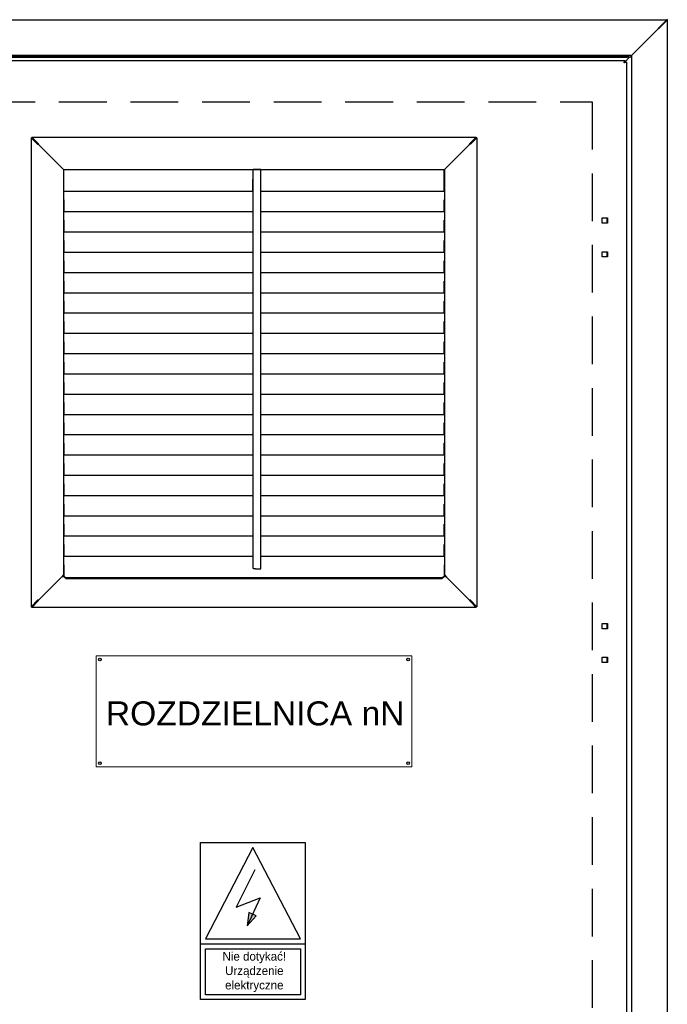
# Model space of a CAD drawing. Header units: millimetres. Extents: x 11359 to 209982, y 9392 to 44475.
# Tile 17 of 32: x 143215 to 144076, y 37261 to 38572. Entities that reach past the tile are written whole.
import ezdxf

# ---------------------------------------------------------------- set-up
doc = ezdxf.new("R2010")
doc.units = ezdxf.units.MM
doc.linetypes.add('DASHED', pattern=[19.05, 12.7, -6.35])
for name, color, linetype in [('Aparatura', 7, 'Continuous'), ('Rzeczywiste światło', 1, 'Continuous'), ('stolarka', 7, 'Continuous')]:
    doc.layers.add(name, color=color, linetype=linetype)
doc.layers.add('niedrukowalna', color=6, linetype='Continuous', plot=False)
doc.layers.add('Tekst', color=7, linetype='Continuous', lineweight=13)
doc.styles.add('Arial', font='arial.ttf')

# ---------------------------------------------------------------- blocks, each defined once
blk = doc.blocks.new('Tabliczka_RozdzielnicanN')
at = {"color": 7}
for centre in [(111274, 78961.2), (111684, 78961.2), (111274, 78823.2), (111684, 78823.2)]:
    blk.add_circle(centre, 1.75, dxfattribs=at)
at = {"layer": 'Aparatura', "lineweight": 5}
blk.add_lwpolyline([(111269, 78818.2), (111689, 78818.2), (111689, 78966.2), (111269, 78966.2)], close=True, dxfattribs=at)
at = {"layer": 'Tekst', "color": 4, "lineweight": 35, "insert": (111281.9, 78819.1), "char_height": 50, "attachment_point": 7, "style": 'Arial'}
blk.add_mtext('{\\C7;\\H0.64x;ROZDZIELNICA nN\\H1.015625x;\\P}\\H0.65x;\\P', dxfattribs=at)
blk = doc.blocks.new('WA2-01-001-0142-ROZDZIELNICA nN')
at = {"color": 1}
blk.add_blockref('Tabliczka_RozdzielnicanN', (-111479, -78892.2), dxfattribs=at)
blk = doc.blocks.new('D_1900x900_1s_p_zal_gor_dol_front_WA2-03-500-0012-31-RAL-04')
blk.add_point((550, 2100))
at = {"layer": 'niedrukowalna', "linetype": 'Continuous'}
for centre in [(-205, 1248), (205, 1248), (-205, 1110), (205, 1110)]:
    blk.add_circle(centre, 1.75, dxfattribs=at)
at = {"layer": 'Rzeczywiste światło', "linetype": 'DASHED', "ltscale": 5}
blk.add_lwpolyline([(-450, 90.5), (-450, 1990.5), (450, 1990.5), (450, 90.5)], close=True, dxfattribs=at)
at = {"layer": 'stolarka', "color": 0, "linetype": 'Continuous'}
for p, q in [((-549.5, 2100), (549.5, 2100)), ((538.2, 2088.7), (549.5, 2100)), ((538.2, 2088.2), (549.5, 2099.5)), ((538.2, 2088.2), (549.5, 2099.5)), ((538.7, 2088.2), (550, 2099.5)), ((549.5, 2100), (549.5, 2099.5)), ((550, 2099.5), (549.5, 2099.5)), ((550, 2099.5), (550, 0.5)), ((505.3, 2055.3), (538, 2088)), ((505.3, 2055.3), (538, 2088)), ((538, 2088), (538.2, 2088.7)), ((538, 2088), (538.7, 2088.2)), ((538.2, 2088.7), (538.2, 2088.2)), ((538.7, 2088.2), (538.2, 2088.2)), ((501.5, 2052.5), (-501.5, 2052.5)), ((496.5, 2051.6), (-496.5, 2051.6)), ((496.5, 2049.6), (-496.5, 2049.6)), ((492.7, 2042.7), (499.9, 2049.9)), ((492.7, 2042.7), (499.9, 2049.9)), ((496.5, 2051.6), (501.5, 2052.1)), ((496.5, 2049.6), (496.5, 2051.6)), ((501.5, 2050.1), (496.5, 2049.6)), ((501.5, 2052.5), (502.5, 2052.5)), ((501.5, 2052.5), (501.5, 2052.5)), ((501.5, 2052.5), (501.5, 2052.1)), ((501.5, 2052.1), (501.5, 2050.1)), ((501.5, 2051.5), (501.7, 2051.7)), ((501.5, 2051.5), (501.7, 2051.7)), ((501.7, 2051.7), (502.5, 2052.5)), ((501.7, 2051.7), (502.5, 2052.5)), ((502.5, 2052.5), (505.3, 2055.3)), ((502.5, 2052.5), (505.3, 2055.3)), ((502.5, 2052.5), (502.5, 47.5)), ((-493.5, 2045.5), (493.5, 2045.5)), ((493.5, 2045.5), (493.5, 2043.5)), ((495.5, 2043.5), (493.5, 2043.5)), ((495.5, 2043.5), (495.5, 56.5)), ((-296.6, 1942.7), (-296.6, 1318.3)), ((-296.6, 1942.7), (-295.7, 1942.7)), ((-296.6, 1942.7), (-288.1, 1934.2)), ((-295.7, 1943.6), (295.7, 1943.6)), ((-295.7, 1943.6), (-295.7, 1942.7)), ((-295.7, 1943.6), (-287.2, 1935.1)), ((-295.7, 1942.7), (-287.2, 1934.2)), ((-295.7, 1942.7), (-287.2, 1934.2)), ((287.2, 1935.1), (295.7, 1943.6)), ((295.7, 1942.7), (287.2, 1934.2)), ((287.2, 1934.2), (295.7, 1942.7)), ((296.6, 1942.7), (288.1, 1934.2)), ((295.7, 1943.6), (295.7, 1942.7)), ((296.6, 1942.7), (295.7, 1942.7)), ((296.6, 1942.7), (296.6, 1318.3)), ((-288.1, 1934.2), (-287.2, 1934.2)), ((-288.1, 1934.2), (-286.9, 1933.9)), ((-287.2, 1935.1), (-287.2, 1934.2)), ((-287.2, 1935.1), (-286.9, 1933.9)), ((-286.9, 1933.9), (-256.3, 1903.3)), ((-286.9, 1933.9), (-256.3, 1903.3)), ((286.9, 1933.9), (256.3, 1903.3)), ((256.3, 1903.3), (286.9, 1933.9)), ((286.9, 1933.9), (287.2, 1935.1)), ((288.1, 1934.2), (286.9, 1933.9)), ((287.2, 1935.1), (287.2, 1934.2)), ((288.1, 1934.2), (287.2, 1934.2)), ((-256.3, 1903.3), (-253.5, 1900.5)), ((-256.3, 1903.3), (-253.5, 1900.5)), ((256.3, 1903.3), (253.5, 1900.5)), ((253.5, 1900.5), (256.3, 1903.3)), ((-253.5, 1900.5), (-253.5, 1360.5)), ((-253.5, 1900.5), (253.5, 1900.5)), ((-253, 1899.8), (-253, 1900.5)), ((-253, 1882.9), (-253, 1899.8)), ((-1, 1900.5), (-1, 1900.5)), ((-1, 1369.6), (-1, 1900.5)), ((1.8, 1900.5), (-1, 1900.5)), ((1, 1900.5), (1, 1900.5)), ((9, 1900.5), (1.8, 1900.5)), ((9, 1368.8), (9, 1900.5)), ((253, 1899.8), (253, 1900.5)), ((253, 1882.9), (253, 1899.8)), ((253.5, 1900.5), (253.5, 1360.5)), ((-253, 1882.7), (-253.5, 1882.7)), ((-253, 1880.8), (-253, 1882.9)), ((-253, 1871), (-253, 1880.8)), ((-1.5, 1887.1), (-1, 1887.1)), ((-1.5, 1882.9), (-1.5, 1887.1)), ((-1.5, 1885.6), (-1, 1885.6)), ((-1.5, 1880.8), (-1.5, 1882.9)), ((-1, 1882.7), (-1.5, 1882.7)), ((-1.5, 1871), (-1.5, 1880.8)), ((253, 1880.8), (253, 1882.9)), ((253.5, 1882.7), (253, 1882.7)), ((253, 1871), (253, 1880.8)), ((-1.5, 1871), (-253, 1871)), ((253, 1871), (9, 1871)), ((-253.5, 1860), (-253, 1860)), ((-253.5, 1858.5), (-253, 1858.5)), ((-253, 1855.7), (-253.5, 1855.7)), ((-253, 1860), (-253, 1855.8)), ((-253, 1855.8), (-253, 1853.7)), ((-253, 1853.7), (-253, 1844)), ((-1, 1860), (-1.5, 1860)), ((-1.5, 1860), (-1.5, 1855.8)), ((-1, 1858.5), (-1.5, 1858.5)), ((-1.5, 1855.8), (-1.5, 1853.7)), ((-1, 1855.7), (-1.5, 1855.7)), ((-1.5, 1853.7), (-1.5, 1844)), ((253, 1860), (253.5, 1860)), ((253, 1855.8), (253, 1860)), ((253, 1858.5), (253.5, 1858.5)), ((253, 1853.7), (253, 1855.8)), ((253.5, 1855.7), (253, 1855.7)), ((253, 1844), (253, 1853.7)), ((-1.5, 1844), (-253, 1844)), ((253, 1844), (9, 1844)), ((463.5, 1836), (470.5, 1836)), ((463.5, 1829), (463.5, 1836)), ((469.5, 1836), (469.5, 1829)), ((470.5, 1836), (470.5, 1829)), ((-253.5, 1833), (-253, 1833)), ((-253.5, 1831.5), (-253, 1831.5)), ((-253, 1828.7), (-253.5, 1828.7)), ((-253, 1833), (-253, 1828.8)), ((-253, 1828.8), (-253, 1826.7)), ((-253, 1826.7), (-253, 1817)), ((-1, 1833), (-1.5, 1833)), ((-1.5, 1833), (-1.5, 1828.8)), ((-1, 1831.5), (-1.5, 1831.5)), ((-1.5, 1828.8), (-1.5, 1826.7)), ((-1, 1828.7), (-1.5, 1828.7)), ((-1.5, 1826.7), (-1.5, 1817)), ((253, 1833), (253.5, 1833)), ((253, 1828.8), (253, 1833)), ((253, 1831.5), (253.5, 1831.5)), ((253, 1826.7), (253, 1828.8)), ((253.5, 1828.7), (253, 1828.7)), ((253, 1817), (253, 1826.7)), ((470.5, 1829), (463.5, 1829)), ((-1.5, 1817), (-253, 1817)), ((253, 1817), (9, 1817)), ((-253.5, 1806), (-253, 1806)), ((-253.5, 1804.5), (-253, 1804.5)), ((-253, 1801.7), (-253.5, 1801.7)), ((-253, 1806), (-253, 1801.8)), ((-253, 1801.8), (-253, 1799.7)), ((-253, 1799.7), (-253, 1790)), ((-1, 1806), (-1.5, 1806)), ((-1.5, 1806), (-1.5, 1801.8)), ((-1, 1804.5), (-1.5, 1804.5)), ((-1.5, 1801.8), (-1.5, 1799.7)), ((-1, 1801.7), (-1.5, 1801.7)), ((-1.5, 1799.7), (-1.5, 1790)), ((253, 1806), (253.5, 1806)), ((253, 1801.8), (253, 1806)), ((253, 1804.5), (253.5, 1804.5)), ((253, 1799.7), (253, 1801.8)), ((253.5, 1801.7), (253, 1801.7)), ((253, 1790), (253, 1799.7)), ((-1.5, 1790), (-253, 1790)), ((253, 1790), (9, 1790)), ((463.5, 1791), (470.5, 1791)), ((463.5, 1784), (463.5, 1791)), ((470.5, 1784), (463.5, 1784)), ((469.5, 1791), (469.5, 1784)), ((470.5, 1791), (470.5, 1784)), ((-253.5, 1779), (-253, 1779)), ((-253.5, 1777.5), (-253, 1777.5)), ((-253, 1774.7), (-253.5, 1774.7)), ((-253, 1779), (-253, 1774.8)), ((-253, 1774.8), (-253, 1772.7)), ((-253, 1772.7), (-253, 1763)), ((-1, 1779), (-1.5, 1779)), ((-1.5, 1779), (-1.5, 1774.8)), ((-1, 1777.5), (-1.5, 1777.5)), ((-1.5, 1774.8), (-1.5, 1772.7)), ((-1, 1774.7), (-1.5, 1774.7)), ((-1.5, 1772.7), (-1.5, 1763)), ((253, 1779), (253.5, 1779)), ((253, 1774.8), (253, 1779)), ((253, 1777.5), (253.5, 1777.5)), ((253, 1772.7), (253, 1774.8)), ((253.5, 1774.7), (253, 1774.7)), ((253, 1763), (253, 1772.7)), ((-1.5, 1763), (-253, 1763)), ((253, 1763), (9, 1763)), ((-253.5, 1752), (-253, 1752)), ((-253.5, 1750.5), (-253, 1750.5)), ((-253, 1747.7), (-253.5, 1747.7)), ((-253, 1752), (-253, 1747.8)), ((-253, 1747.8), (-253, 1745.7)), ((-253, 1745.7), (-253, 1736)), ((-1, 1752), (-1.5, 1752)), ((-1.5, 1752), (-1.5, 1747.8)), ((-1, 1750.5), (-1.5, 1750.5)), ((-1.5, 1747.8), (-1.5, 1745.7)), ((-1, 1747.7), (-1.5, 1747.7)), ((-1.5, 1745.7), (-1.5, 1736)), ((253, 1752), (253.5, 1752)), ((253, 1747.8), (253, 1752)), ((253, 1750.5), (253.5, 1750.5)), ((253, 1745.7), (253, 1747.8)), ((253.5, 1747.7), (253, 1747.7)), ((253, 1736), (253, 1745.7)), ((-1.5, 1736), (-253, 1736)), ((253, 1736), (9, 1736)), ((-253.5, 1725), (-253, 1725)), ((-253.5, 1723.5), (-253, 1723.5)), ((-253, 1720.7), (-253.5, 1720.7)), ((-253, 1725), (-253, 1720.8)), ((-253, 1720.8), (-253, 1718.7)), ((-253, 1718.7), (-253, 1709)), ((-1, 1725), (-1.5, 1725)), ((-1.5, 1725), (-1.5, 1720.8)), ((-1, 1723.5), (-1.5, 1723.5)), ((-1.5, 1720.8), (-1.5, 1718.7)), ((-1, 1720.7), (-1.5, 1720.7)), ((-1.5, 1718.7), (-1.5, 1709)), ((253, 1725), (253.5, 1725)), ((253, 1720.8), (253, 1725)), ((253, 1723.5), (253.5, 1723.5)), ((253, 1718.7), (253, 1720.8)), ((253.5, 1720.7), (253, 1720.7)), ((253, 1709), (253, 1718.7)), ((-1.5, 1709), (-253, 1709)), ((253, 1709), (9, 1709)), ((-253.5, 1698), (-253, 1698)), ((-253.5, 1696.5), (-253, 1696.5)), ((-253, 1693.7), (-253.5, 1693.7)), ((-253, 1698), (-253, 1693.8)), ((-253, 1693.8), (-253, 1691.7)), ((-253, 1691.7), (-253, 1682)), ((-1, 1698), (-1.5, 1698)), ((-1.5, 1698), (-1.5, 1693.8)), ((-1, 1696.5), (-1.5, 1696.5)), ((-1.5, 1693.8), (-1.5, 1691.7)), ((-1, 1693.7), (-1.5, 1693.7)), ((-1.5, 1691.7), (-1.5, 1682)), ((253, 1698), (253.5, 1698)), ((253, 1693.8), (253, 1698)), ((253, 1696.5), (253.5, 1696.5)), ((253, 1691.7), (253, 1693.8)), ((253.5, 1693.7), (253, 1693.7)), ((253, 1682), (253, 1691.7)), ((-1.5, 1682), (-253, 1682)), ((253, 1682), (9, 1682)), ((-253.5, 1671), (-253, 1671)), ((-253.5, 1669.5), (-253, 1669.5)), ((-253, 1666.7), (-253.5, 1666.7)), ((-253, 1671), (-253, 1666.8)), ((-253, 1666.8), (-253, 1664.7)), ((-1, 1671), (-1.5, 1671)), ((-1.5, 1671), (-1.5, 1666.8)), ((-1, 1669.5), (-1.5, 1669.5)), ((-1.5, 1666.8), (-1.5, 1664.7)), ((-1, 1666.7), (-1.5, 1666.7)), ((253, 1671), (253.5, 1671)), ((253, 1666.8), (253, 1671)), ((253, 1669.5), (253.5, 1669.5)), ((253, 1664.7), (253, 1666.8)), ((253.5, 1666.7), (253, 1666.7)), ((-253, 1664.7), (-253, 1655)), ((-1.5, 1655), (-253, 1655)), ((-1.5, 1664.7), (-1.5, 1655)), ((253, 1655), (9, 1655)), ((253, 1655), (253, 1664.7)), ((-253.5, 1644), (-253, 1644)), ((-253.5, 1642.5), (-253, 1642.5)), ((-253, 1639.7), (-253.5, 1639.7)), ((-253, 1644), (-253, 1639.8)), ((-253, 1639.8), (-253, 1637.7)), ((-1, 1644), (-1.5, 1644)), ((-1.5, 1644), (-1.5, 1639.8)), ((-1, 1642.5), (-1.5, 1642.5)), ((-1.5, 1639.8), (-1.5, 1637.7)), ((-1, 1639.7), (-1.5, 1639.7)), ((253, 1644), (253.5, 1644)), ((253, 1639.8), (253, 1644)), ((253, 1642.5), (253.5, 1642.5)), ((253, 1637.7), (253, 1639.8)), ((253.5, 1639.7), (253, 1639.7)), ((-253, 1637.7), (-253, 1628)), ((-1.5, 1628), (-253, 1628)), ((-1.5, 1637.7), (-1.5, 1628)), ((253, 1628), (9, 1628)), ((253, 1628), (253, 1637.7)), ((-253.5, 1617), (-253, 1617)), ((-253.5, 1615.5), (-253, 1615.5)), ((-253, 1617), (-253, 1612.8)), ((-1, 1617), (-1.5, 1617)), ((-1.5, 1617), (-1.5, 1612.8)), ((-1, 1615.5), (-1.5, 1615.5)), ((253, 1617), (253.5, 1617)), ((253, 1612.8), (253, 1617)), ((253, 1615.5), (253.5, 1615.5)), ((-253, 1612.7), (-253.5, 1612.7)), ((-253, 1612.8), (-253, 1610.7)), ((-253, 1610.7), (-253, 1601)), ((-1.5, 1601), (-253, 1601)), ((-1.5, 1612.8), (-1.5, 1610.7)), ((-1, 1612.7), (-1.5, 1612.7)), ((-1.5, 1610.7), (-1.5, 1601)), ((253, 1601), (9, 1601)), ((253, 1610.7), (253, 1612.8)), ((253.5, 1612.7), (253, 1612.7)), ((253, 1601), (253, 1610.7)), ((-253.5, 1590), (-253, 1590)), ((-253.5, 1588.5), (-253, 1588.5)), ((-253, 1590), (-253, 1585.8)), ((-1, 1590), (-1.5, 1590)), ((-1.5, 1590), (-1.5, 1585.8)), ((-1, 1588.5), (-1.5, 1588.5)), ((253, 1590), (253.5, 1590)), ((253, 1585.8), (253, 1590)), ((253, 1588.5), (253.5, 1588.5)), ((-253, 1585.7), (-253.5, 1585.7)), ((-253, 1585.8), (-253, 1583.7)), ((-253, 1583.7), (-253, 1574)), ((-1.5, 1574), (-253, 1574)), ((-1.5, 1585.8), (-1.5, 1583.7)), ((-1, 1585.7), (-1.5, 1585.7)), ((-1.5, 1583.7), (-1.5, 1574)), ((253, 1574), (9, 1574)), ((253, 1583.7), (253, 1585.8)), ((253.5, 1585.7), (253, 1585.7)), ((253, 1574), (253, 1583.7)), ((-253.5, 1563), (-253, 1563)), ((-253.5, 1561.5), (-253, 1561.5)), ((-253, 1563), (-253, 1558.8)), ((-1, 1563), (-1.5, 1563)), ((-1.5, 1563), (-1.5, 1558.8)), ((-1, 1561.5), (-1.5, 1561.5)), ((253, 1563), (253.5, 1563)), ((253, 1558.8), (253, 1563)), ((253, 1561.5), (253.5, 1561.5)), ((-253, 1558.7), (-253.5, 1558.7)), ((-253, 1558.8), (-253, 1556.7)), ((-253, 1556.7), (-253, 1547)), ((-1.5, 1558.8), (-1.5, 1556.7)), ((-1, 1558.7), (-1.5, 1558.7)), ((-1.5, 1556.7), (-1.5, 1547)), ((253, 1556.7), (253, 1558.8)), ((253.5, 1558.7), (253, 1558.7)), ((253, 1547), (253, 1556.7)), ((-253.5, 1536), (-253, 1536)), ((-253.5, 1534.5), (-253, 1534.5)), ((-1.5, 1547), (-253, 1547)), ((-253, 1536), (-253, 1531.8)), ((-1, 1536), (-1.5, 1536)), ((-1.5, 1536), (-1.5, 1531.8)), ((-1, 1534.5), (-1.5, 1534.5)), ((253, 1547), (9, 1547)), ((253, 1536), (253.5, 1536)), ((253, 1531.8), (253, 1536)), ((253, 1534.5), (253.5, 1534.5)), ((-253, 1531.7), (-253.5, 1531.7)), ((-253, 1531.8), (-253, 1529.7)), ((-253, 1529.7), (-253, 1520)), ((-1.5, 1531.8), (-1.5, 1529.7)), ((-1, 1531.7), (-1.5, 1531.7)), ((-1.5, 1529.7), (-1.5, 1520)), ((253, 1529.7), (253, 1531.8)), ((253.5, 1531.7), (253, 1531.7)), ((253, 1520), (253, 1529.7)), ((-253.5, 1509), (-253, 1509)), ((-1.5, 1520), (-253, 1520)), ((-253, 1509), (-253, 1504.8)), ((-1, 1509), (-1.5, 1509)), ((-1.5, 1509), (-1.5, 1504.8)), ((253, 1520), (9, 1520)), ((253, 1509), (253.5, 1509)), ((253, 1504.8), (253, 1509)), ((-253.5, 1507.5), (-253, 1507.5)), ((-253, 1504.7), (-253.5, 1504.7)), ((-253, 1504.8), (-253, 1502.7)), ((-253, 1502.7), (-253, 1493)), ((-1, 1507.5), (-1.5, 1507.5)), ((-1.5, 1504.8), (-1.5, 1502.7)), ((-1, 1504.7), (-1.5, 1504.7)), ((-1.5, 1502.7), (-1.5, 1493)), ((253, 1507.5), (253.5, 1507.5)), ((253, 1502.7), (253, 1504.8)), ((253.5, 1504.7), (253, 1504.7)), ((253, 1493), (253, 1502.7)), ((-253.5, 1482), (-253, 1482)), ((-1.5, 1493), (-253, 1493)), ((-253, 1482), (-253, 1477.8)), ((-1, 1482), (-1.5, 1482)), ((-1.5, 1482), (-1.5, 1477.8)), ((253, 1493), (9, 1493)), ((253, 1482), (253.5, 1482)), ((253, 1477.8), (253, 1482)), ((-253.5, 1480.5), (-253, 1480.5)), ((-253, 1477.7), (-253.5, 1477.7)), ((-253, 1477.8), (-253, 1475.7)), ((-253, 1475.7), (-253, 1466)), ((-1, 1480.5), (-1.5, 1480.5)), ((-1.5, 1477.8), (-1.5, 1475.7)), ((-1, 1477.7), (-1.5, 1477.7)), ((-1.5, 1475.7), (-1.5, 1466)), ((253, 1480.5), (253.5, 1480.5)), ((253, 1475.7), (253, 1477.8)), ((253.5, 1477.7), (253, 1477.7)), ((253, 1466), (253, 1475.7)), ((-1.5, 1466), (-253, 1466)), ((253, 1466), (9, 1466)), ((-253.5, 1455), (-253, 1455)), ((-253.5, 1453.5), (-253, 1453.5)), ((-253, 1450.7), (-253.5, 1450.7)), ((-253, 1455), (-253, 1450.8)), ((-253, 1450.8), (-253, 1448.7)), ((-253, 1448.7), (-253, 1439)), ((-1, 1455), (-1.5, 1455)), ((-1.5, 1455), (-1.5, 1450.8)), ((-1, 1453.5), (-1.5, 1453.5)), ((-1.5, 1450.8), (-1.5, 1448.7)), ((-1, 1450.7), (-1.5, 1450.7)), ((-1.5, 1448.7), (-1.5, 1439)), ((253, 1455), (253.5, 1455)), ((253, 1450.8), (253, 1455)), ((253, 1453.5), (253.5, 1453.5)), ((253, 1448.7), (253, 1450.8)), ((253.5, 1450.7), (253, 1450.7)), ((253, 1439), (253, 1448.7)), ((-1.5, 1439), (-253, 1439)), ((253, 1439), (9, 1439)), ((-253.5, 1428), (-253, 1428)), ((-253.5, 1426.5), (-253, 1426.5)), ((-253, 1423.7), (-253.5, 1423.7)), ((-253, 1428), (-253, 1423.8)), ((-253, 1423.8), (-253, 1421.7)), ((-253, 1421.7), (-253, 1412)), ((-1, 1428), (-1.5, 1428)), ((-1.5, 1428), (-1.5, 1423.8)), ((-1, 1426.5), (-1.5, 1426.5)), ((-1.5, 1423.8), (-1.5, 1421.7)), ((-1, 1423.7), (-1.5, 1423.7)), ((-1.5, 1421.7), (-1.5, 1412)), ((253, 1428), (253.5, 1428)), ((253, 1423.8), (253, 1428)), ((253, 1426.5), (253.5, 1426.5)), ((253, 1421.7), (253, 1423.8)), ((253.5, 1423.7), (253, 1423.7)), ((253, 1412), (253, 1421.7)), ((-1.5, 1412), (-253, 1412)), ((253, 1412), (9, 1412)), ((-253.5, 1401), (-253, 1401)), ((-253.5, 1399.5), (-253, 1399.5)), ((-253, 1396.7), (-253.5, 1396.7)), ((-253, 1401), (-253, 1396.8)), ((-253, 1396.8), (-253, 1394.7)), ((-253, 1394.7), (-253, 1385)), ((-1, 1401), (-1.5, 1401)), ((-1.5, 1401), (-1.5, 1396.8)), ((-1, 1399.5), (-1.5, 1399.5)), ((-1.5, 1396.8), (-1.5, 1394.7)), ((-1, 1396.7), (-1.5, 1396.7)), ((-1.5, 1394.7), (-1.5, 1385)), ((253, 1401), (253.5, 1401)), ((253, 1396.8), (253, 1401)), ((253, 1399.5), (253.5, 1399.5)), ((253, 1394.7), (253, 1396.8)), ((253.5, 1396.7), (253, 1396.7)), ((253, 1385), (253, 1394.7)), ((-1.5, 1385), (-253, 1385)), ((-1.5, 1381.5), (-1.5, 1373.1)), ((-1, 1381.5), (-1.5, 1381.5)), ((-1, 1380), (-1.5, 1380)), ((253, 1385), (9, 1385)), ((-253.5, 1374), (-253, 1374)), ((-253.5, 1372.5), (-253, 1372.5)), ((-253, 1374), (-253, 1369.2)), ((-253, 1369.2), (-253, 1368.7)), ((-253, 1368.7), (-253, 1359.1)), ((-1.5, 1373.1), (-1, 1373.1)), ((1.8, 1368.8), (-0.4, 1368.8)), ((1.8, 1368.8), (9, 1368.8)), ((253.5, 1374), (253, 1374)), ((253, 1374), (253, 1369.2)), ((253.5, 1372.5), (253, 1372.5)), ((253, 1369.2), (253, 1368.7)), ((253, 1368.7), (253, 1359.1)), ((-256.3, 1357.7), (-286.9, 1327.1)), ((-256.3, 1357.7), (-286.9, 1327.1)), ((-253.5, 1360.5), (-256.3, 1357.7)), ((-253.5, 1360.5), (-256.3, 1357.7)), ((-253, 1360.5), (-253.5, 1360.5)), ((-253, 1358), (-253, 1359.1)), ((-253, 1359.1), (-250, 1356.7)), ((-250, 1355.5), (-253, 1358)), ((250, 1356.7), (-250, 1356.7)), ((-250, 1356.7), (-250, 1355.5)), ((250, 1355.5), (-250, 1355.5)), ((250, 1356.7), (253, 1359.1)), ((253, 1358), (250, 1355.5)), ((250, 1355.5), (250, 1356.7)), ((253.5, 1360.5), (253, 1360.5)), ((253, 1359.1), (253, 1358)), ((253.5, 1360.5), (256.3, 1357.7)), ((256.3, 1357.7), (253.5, 1360.5)), ((256.3, 1357.7), (286.9, 1327.1)), ((286.9, 1327.1), (256.3, 1357.7)), ((-288.1, 1326.8), (-296.6, 1318.3)), ((-287.2, 1326.8), (-295.7, 1318.3)), ((-287.2, 1326.8), (-295.7, 1318.3)), ((-287.2, 1325.9), (-295.7, 1317.4)), ((-286.9, 1327.1), (-288.1, 1326.8)), ((-288.1, 1326.8), (-287.2, 1326.8)), ((-286.9, 1327.1), (-287.2, 1325.9)), ((-287.2, 1325.9), (-287.2, 1326.8)), ((286.9, 1327.1), (288.1, 1326.8)), ((287.2, 1325.9), (286.9, 1327.1)), ((287.2, 1326.8), (295.7, 1318.3)), ((288.1, 1326.8), (287.2, 1326.8)), ((295.7, 1318.3), (287.2, 1326.8)), ((287.2, 1325.9), (287.2, 1326.8)), ((295.7, 1317.4), (287.2, 1325.9)), ((288.1, 1326.8), (296.6, 1318.3)), ((-296.6, 1318.3), (-295.7, 1318.3)), ((-295.7, 1317.4), (-295.7, 1318.3)), ((295.7, 1317.4), (-295.7, 1317.4)), ((296.6, 1318.3), (295.7, 1318.3)), ((295.7, 1317.4), (295.7, 1318.3)), ((463.5, 1296), (470.5, 1296)), ((463.5, 1289), (463.5, 1296)), ((470.5, 1289), (463.5, 1289)), ((469.5, 1296), (469.5, 1289)), ((470.5, 1296), (470.5, 1289)), ((463.5, 1251), (470.5, 1251)), ((463.5, 1244), (463.5, 1251)), ((469.5, 1251), (469.5, 1244)), ((470.5, 1251), (470.5, 1244)), ((470.5, 1244), (463.5, 1244))]:
    blk.add_line(p, q, dxfattribs=at)
for radius, start, end in [(4.55, 102.7209, 109.2744), (3.5, 106.6015, 115.3769)]:
    blk.add_arc((0, 1370), radius, start, end, dxfattribs=at)
for points, knots in [([(492.7, 2042.7), (492.8, 2043.1), (492.8, 2043.4), (493, 2044.1), (493, 2044.4), (493.2, 2044.9), (493.2, 2045.1), (493.4, 2045.4), (493.4, 2045.5), (493.5, 2045.5)], [0, 0, 0, 0, 0.25, 0.25, 0.5, 0.5, 0.75, 0.75, 1, 1, 1, 1]), ([(492.7, 2042.7), (492.8, 2042.8), (492.8, 2042.9), (493, 2043.1), (493, 2043.2), (493.2, 2043.3), (493.2, 2043.4), (493.4, 2043.5), (493.4, 2043.5), (493.5, 2043.5)], [0, 0, 0, 0, 0.25, 0.25, 0.5, 0.5, 0.75, 0.75, 1, 1, 1, 1]), ([(493.5, 2043.5), (493.5, 2043.4), (493.5, 2043.4), (493.4, 2043.2), (493.3, 2043.2), (493.2, 2043), (493.1, 2043), (492.9, 2042.8), (492.8, 2042.8), (492.7, 2042.7)], [0, 0, 0, 0, 0.25, 0.25, 0.5, 0.5, 0.75, 0.75, 1, 1, 1, 1]), ([(495.5, 2043.5), (495.5, 2043.4), (495.4, 2043.4), (495.1, 2043.2), (494.9, 2043.2), (494.4, 2043), (494.1, 2043), (493.4, 2042.8), (493.1, 2042.8), (492.7, 2042.7)], [0, 0, 0, 0, 0.25, 0.25, 0.5, 0.5, 0.75, 0.75, 1, 1, 1, 1]), ([(-0.4, 1368.8), (-0.6, 1368.9), (-0.8, 1369.1), (-1, 1369.3), (-1, 1369.5), (-1, 1369.6)], [0, 0, 0, 0, 0.5, 0.5, 1, 1, 1, 1])]:
    blk.add_open_spline(points, degree=3, knots=knots, dxfattribs=at)
blk = doc.blocks.new('Tabliczka - Nie dotykać....', base_point=(58483.3, 11697.5))
at = {"layer": 'Aparatura'}
blk.add_hatch(color=54, dxfattribs=at).paths.add_polyline_path([(58475.7, 11586.6), (58487.8, 11599.8), (58477.9, 11604.4)])
at = {"layer": 'Aparatura', "color": 7}
blk.add_lwpolyline([(58413.6, 11697.5), (58553, 11697.5), (58553, 11488.4), (58413.6, 11488.4)], close=True, dxfattribs=at)
at = {"layer": 'Aparatura', "color": 54}
for points in [[(58483.3, 11691), (58420.1, 11569.2), (58546.5, 11569.2)], [(58475.7, 11586.6), (58487.8, 11599.8), (58477.9, 11604.4)], [(58420.1, 11556.2), (58546.5, 11556.2), (58546.5, 11494.9), (58420.1, 11494.9)]]:
    blk.add_lwpolyline(points, close=True, dxfattribs=at)
blk.add_lwpolyline([(58486, 11661.4), (58461, 11611.5), (58493, 11624), (58475.7, 11586.6)], dxfattribs=at)
at = {"layer": 'Aparatura', "color": 7}
blk.add_lwpolyline([(58413.6, 11562.7), (58553, 11562.7)], dxfattribs=at)
at = {"layer": 'Aparatura', "color": 7, "insert": (58485.1, 11525.2), "char_height": 1.3, "width": 154.805, "attachment_point": 5, "style": 'Arial'}
blk.add_mtext('\\FTxt|b0|i0|c238;\\H11.5;Nie dotykać!\\PUrządzenie\\Pelektryczne', dxfattribs=at)

msp = doc.modelspace()

# ---------------------------------------------------------------- block references
for name, p in [('D_1900x900_1s_p_zal_gor_dol_front_WA2-03-500-0012-31-RAL-04', (143526.3, 36472.1, -31956992)), ('WA2-01-001-0142-ROZDZIELNICA nN', (143526.3, 37651.1, -31956992))]:
    msp.add_blockref(name, p)
at = {"layer": 'Aparatura', "color": 7, "linetype": 'Continuous', "lineweight": 5}
msp.add_blockref('Tabliczka - Nie dotykać....', (143524.9, 37476.2, -31956992), dxfattribs=at)

doc.saveas('drawing.dxf')
